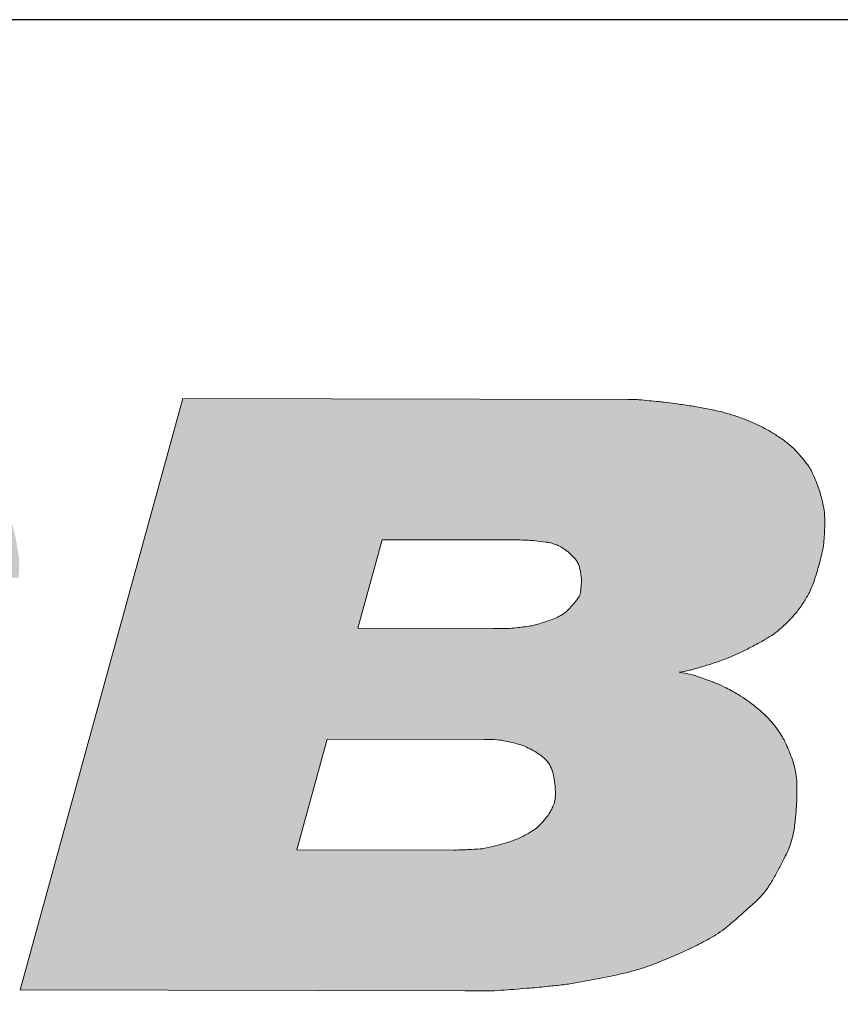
# Model space of a CAD drawing. Header units: metres. Extents: x 0 to 0.185, y 0 to 0.12.
# Tile 5 of 256: x 0.025 to 0.036, y 0.107 to 0.12. Entities that reach past the tile are written whole.
import ezdxf
from ezdxf.enums import TextEntityAlignment as Align

# ---------------------------------------------------------------- set-up
doc = ezdxf.new("R2010")
doc.units = ezdxf.units.M
doc.header["$MEASUREMENT"] = 0
doc.layers.get('0').update_dxf_attribs({"lineweight": 18})
doc.layers.add('RAM_Logo_HSB', color=7, linetype='Continuous', lineweight=0, true_color=0x009fd6)
doc.layers.add('RAM_Stempel_HSB', color=7, linetype='Continuous', lineweight=25)
doc.styles.add('arial', font='arial.ttf')
doc.styles.add('ROMANS', font='arial.ttf', dxfattribs={"width": 0.8, "height": 0.0009})

# ---------------------------------------------------------------- blocks, each defined once
blk = doc.blocks.new('hsb_logo')
at = {"layer": 'RAM_Logo_HSB'}
h = blk.add_hatch(color=256, dxfattribs=at)
h.dxf.hatch_style = 1
h.paths.add_polyline_path([(0.020779, 0.00261, 0.019837), (0.020768, 0.002842, 0.012088), (0.020749, 0.003022, 0.022825), (0.020731, 0.003116, 0.029379), (0.020701, 0.003219, 0.020083), (0.020642, 0.003365, 0.022842), (0.020563, 0.003522, 0.023209), (0.020471, 0.003668, 0.021866), (0.020372, 0.003798, 0.024117), (0.020272, 0.003907, 0.02107), (0.020144, 0.004023, 0.018466), (0.019989, 0.004143, 0.014782), (0.01981, 0.004263, 0.017185), (0.01965, 0.004356, 0.016042), (0.019453, 0.004454, 0.011112), (0.019161, 0.00458, 0.011905), (0.018795, 0.004718, 0.015597), (0.018511, 0.004808, 0.012209), (0.018164, 0.004897, 0.010583), (0.01776, 0.00498, 0.011038), (0.017376, 0.005043, -0.021348), (0.016992, 0.005105, -0.003663), (0.01676, 0.005155, -0.003359), (0.016509, 0.005213, -0.005332), (0.016364, 0.005249, -0.007066), (0.016171, 0.005302, -0.022144), (0.015938, 0.005408, -0.035121), (0.015841, 0.005467, -0.049124), (0.015732, 0.005566, -0.186092), (0.015661, 0.005734, -0.104029), (0.015706, 0.005974, -0.095839), (0.015799, 0.006094, -0.04356), (0.015912, 0.006177, -0.02837), (0.016097, 0.006276, -0.031778), (0.016283, 0.006334, -0.019361), (0.016447, 0.006367, -0.019147), (0.016777, 0.006407, -0.031692), (0.016979, 0.006411, -0.000034), (0.017077, 0.006406, 0.000035), (0.017173, 0.006402, 0.000078), (0.017301, 0.006396, -0.000174), (0.017469, 0.006389, -0.034553), (0.017749, 0.0063, -0.024877), (0.017946, 0.006203, -0.069824), (0.018144, 0.006041, -0.038578), (0.018264, 0.005802, -0.072227), (0.018278, 0.005577), (0.021289, 0.005577, 0.023199), (0.021299, 0.005778, 0.041836), (0.021289, 0.005889, 0.003577), (0.021248, 0.006125, 0.024687), (0.021225, 0.006223, 0.019471), (0.021173, 0.006406, 0.022105), (0.021117, 0.006558, 0.040522), (0.021061, 0.006665, 0.005324), (0.020975, 0.006799, 0.006378), (0.020874, 0.006948, 0.012992), (0.020821, 0.007019, 0.032885), (0.020771, 0.007075, 0.013304), (0.020634, 0.007203, 0.013003), (0.020512, 0.007305, 0.013561), (0.020391, 0.007396, 0.024403), (0.02025, 0.007487, 0.014626), (0.020003, 0.007619, 0.018177), (0.019679, 0.007766, 0.022907), (0.019413, 0.007861, 0.01017), (0.019197, 0.007922, 0.007542), (0.018904, 0.007995, 0.010094), (0.018451, 0.00809, 0.021706), (0.018238, 0.00812, 0.012685), (0.018081, 0.008132, 0.004797), (0.017667, 0.008148, 0.007415), (0.016794, 0.008161, 0.019319), (0.01646, 0.008148, 0.00583), (0.016281, 0.008132, 0.004826), (0.016065, 0.008108, 0.006406), (0.015666, 0.008055, 0.010783), (0.01543, 0.008015, 0.009819), (0.015222, 0.007971, 0.008677), (0.014988, 0.007913, 0.0058), (0.014818, 0.007865, 0.005945), (0.014653, 0.007814, 0.011922), (0.014458, 0.007747, 0.013833), (0.014294, 0.00768, 0.012674), (0.014157, 0.007616, 0.006789), (0.013907, 0.007487, 0.007722), (0.013694, 0.007369, 0.012102), (0.013561, 0.007288, 0.020585), (0.013439, 0.007203, 0.017116), (0.013301, 0.00709, 0.021227), (0.013159, 0.006954, 0.027313), (0.012968, 0.006744, 0.039526), (0.012835, 0.006551, 0.042067), (0.012711, 0.006288, 0.030616), (0.012648, 0.006118, 0.013033), (0.012596, 0.005925, 0.023017), (0.012567, 0.005775, 0.044297), (0.012549, 0.005575, 0.038667), (0.012562, 0.005386, 0.013509), (0.012589, 0.005241, 0.017021), (0.012623, 0.005099, 0.014904), (0.012673, 0.00494, 0.032705), (0.012734, 0.004795, 0.029554), (0.012821, 0.004645, 0.024006), (0.012936, 0.004487, 0.042149), (0.013093, 0.004322, 0.029183), (0.013244, 0.004185, 0.013409), (0.013371, 0.004084, 0.022523), (0.013478, 0.004009, 0.030158), (0.013756, 0.003843, 0.021981), (0.013966, 0.003745, 0.008042), (0.014141, 0.003676, 0.008472), (0.01431, 0.003616, 0.004886), (0.014607, 0.003518, 0.014545), (0.014708, 0.00349, 0.001336), (0.015038, 0.003407, -0.000568), (0.015368, 0.003324, -0.000186), (0.015607, 0.003264, 0.001454), (0.015845, 0.003204, 0.012287), (0.016057, 0.003157, -0.004005), (0.016269, 0.003109, -0.00161), (0.016383, 0.003082, -0.000651), (0.016666, 0.003015, -0.005231), (0.01685, 0.002968, -0.00627), (0.017098, 0.002899, -0.025588), (0.01737, 0.002783, -0.033215), (0.017548, 0.002667, -0.114831), (0.01766, 0.002537, -0.113692), (0.017699, 0.002271, -0.036107), (0.017664, 0.002167, -0.037058), (0.017623, 0.00209, -0.039014), (0.017547, 0.001989, -0.03379), (0.017391, 0.001867, -0.031968), (0.017218, 0.001763, -0.038079), (0.017062, 0.001698, -0.019232), (0.016876, 0.001644, -0.021799), (0.016708, 0.00161, -0.010864), (0.016499, 0.001582, -0.020081), (0.01621, 0.00157, -0.010411), (0.015835, 0.001578, -0.00641), (0.015605, 0.001591, -0.03088), (0.01547, 0.001609, -0.022169), (0.015264, 0.00166, -0.068181), (0.015081, 0.001741, -0.034767), (0.014923, 0.001865, -0.047851), (0.01478, 0.002021, -0.070421), (0.014684, 0.002214, -0.021671), (0.014633, 0.002503, -0.027549), (0.014638, 0.002673), (0.011462, 0.002673, 0.034428), (0.011446, 0.002436, 0.050128), (0.011462, 0.002273, 0.000081), (0.011496, 0.00211, 0.004127), (0.011516, 0.002016, 0.029657), (0.011568, 0.001803, 0.043793), (0.011612, 0.001674, 0.016792), (0.011684, 0.001523, 0.018538), (0.011762, 0.001385, 0.030434), (0.011897, 0.001191, 0.020735), (0.012052, 0.001014, 0.014463), (0.012194, 0.000872, 0.028499), (0.012335, 0.000753, 0.01487), (0.012493, 0.000642, 0.013446), (0.012652, 0.000543, 0.014105), (0.012808, 0.000458, 0.015104), (0.012978, 0.000377, 0.010419), (0.01323, 0.000274, 0.00957), (0.0135, 0.000175, 0.01424), (0.013685, 0.000117, 0.011419), (0.013901, 0.000062, 0.007147), (0.014249, -0.000014, 0.006148), (0.01459, -0.000079, 0.009592), (0.014809, -0.000114, 0.012864), (0.014942, -0.000129, 0.005054), (0.01528, -0.000155, 0.01646), (0.016028, -0.000179, 0.022837), (0.016568, -0.000155, 0.003955), (0.016847, -0.000127, 0.006576), (0.017015, -0.000106, 0.004113), (0.017283, -0.000068, 0.004672), (0.017519, -0.00003, 0.010066), (0.017813, 0.000026, 0.01022), (0.0181, 0.000093, 0.009583), (0.01829, 0.000145, 0.007669), (0.018525, 0.000219, 0.010834), (0.018701, 0.000281, 0.006917), (0.018974, 0.000389, 0.018958), (0.019266, 0.000522, 0.022615), (0.019502, 0.000654, 0.01869), (0.019667, 0.000766, 0.012771), (0.019899, 0.000944, 0.012945), (0.02007, 0.00109, 0.014147), (0.020219, 0.001233, 0.033589), (0.020358, 0.001393, 0.026441), (0.020509, 0.001617, 0.028588), (0.020617, 0.001823, 0.030589), (0.020695, 0.002026, 0.024746), (0.020748, 0.002231, 0.031425), (0.020771, 0.002396, 0.021514)])
h.paths.add_polyline_path([(0.031777, 0.002413, 0.011361), (0.031788, 0.002605, 0.014654), (0.031789, 0.002754, 0.024654), (0.031778, 0.002903, 0.039486), (0.031749, 0.003047, 0.035621), (0.031662, 0.003286, 0.022853), (0.031605, 0.003405, 0.029613), (0.031543, 0.003507, 0.037196), (0.031409, 0.003671, 0.027949), (0.031287, 0.003787, 0.032335), (0.031073, 0.00395, 0.024458), (0.030925, 0.004042, 0.026078), (0.030756, 0.004126, 0.026483), (0.030655, 0.004169, 0.003549), (0.030434, 0.004248, 0.028875), (0.030357, 0.00427, 0.014531), (0.030201, 0.0043, 0.009355), (0.030336, 0.004326, 0.019599), (0.030399, 0.004342, 0.001892), (0.030601, 0.004402, 0.007542), (0.030651, 0.004418, 0.011106), (0.030833, 0.004483, 0.013884), (0.030975, 0.004543, 0.017406), (0.031157, 0.004632, 0.016649), (0.031338, 0.004729, 0.008869), (0.031441, 0.004792, 0.03292), (0.031529, 0.004856, 0.020267), (0.031661, 0.004975, 0.028454), (0.031781, 0.005107, 0.030027), (0.03188, 0.005245, 0.018579), (0.031957, 0.005378, 0.037318), (0.032003, 0.005481, 0.013363), (0.032065, 0.005674, 0.011489), (0.032124, 0.005893, 0.023542), (0.032145, 0.006002, 0.021653), (0.032155, 0.006106, 0.021396), (0.032165, 0.006332, 0.019008), (0.032161, 0.006433, 0.040522), (0.032139, 0.00658, 0.021029), (0.032084, 0.006773, 0.011798), (0.032048, 0.006873, 0.015885), (0.032001, 0.006983, 0.026572), (0.031968, 0.007047, 0.024142), (0.031934, 0.007097, 0.013617), (0.031868, 0.007181, 0.015058), (0.031767, 0.007297, 0.030975), (0.03171, 0.00735, 0.031578), (0.031533, 0.007481, 0.038443), (0.031362, 0.007584, 0.02694), (0.031177, 0.007675, 0.013992), (0.031027, 0.007734, 0.014818), (0.030866, 0.007787, 0.016787), (0.030722, 0.007824, 0.008622), (0.03053, 0.007864, 0.008881), (0.030342, 0.007896, 0.003277), (0.030147, 0.007924, 0.004366), (0.03, 0.007943, 0.00613), (0.029932, 0.007951, 0.001503), (0.029656, 0.007976, 0.015575), (0.029619, 0.007978, 0.007498), (0.029456, 0.00798), (0.023508, 0.007991), (0.021313, 0.000014), (0.027311, 0.000004, 0.008962), (0.027621, 0.000002, 0.015884), (0.027796, 0.000009, 0.000324), (0.028145, 0.000036, 0.002743), (0.028186, 0.000039, 0.003566), (0.028436, 0.000063, 0.004462), (0.028635, 0.000085, 0.013856), (0.028825, 0.000113, 0.006725), (0.029216, 0.000187, 0.008231), (0.029481, 0.000246, 0.013213), (0.029645, 0.00029, 0.01681), (0.029799, 0.000341, 0.009861), (0.030055, 0.000442, 0.009335), (0.030264, 0.000533, 0.009437), (0.030467, 0.000631, 0.017991), (0.030696, 0.000758, 0.03368), (0.030811, 0.000838, 0.007801), (0.030904, 0.000914, 0.004501), (0.031061, 0.001051, 0.00327), (0.031205, 0.00118, 0.007459), (0.031267, 0.001238, 0.04513), (0.03137, 0.001357, 0.022086), (0.031447, 0.001474, 0.007716), (0.031527, 0.001615, 0.008817), (0.031603, 0.001759, 0.010976), (0.03166, 0.001876, 0.027377), (0.031707, 0.001998, 0.044765), (0.031754, 0.002198, 0.013827)])
h.paths.add_polyline_path([(0.028481, 0.002455, -0.029449), (0.028436, 0.002378, -0.027902), (0.028379, 0.002303, -0.043898), (0.028262, 0.002187, -0.023316), (0.028156, 0.002121, -0.015756), (0.02808, 0.002081, -0.012037), (0.027943, 0.00202, -0.018113), (0.027854, 0.001993, -0.00584), (0.027723, 0.001959, -0.007355), (0.027536, 0.001917, -0.000921), (0.027331, 0.001906, -0.004716), (0.027163, 0.001901), (0.025044, 0.001905), (0.025455, 0.003396), (0.027574, 0.003392, -0.024146), (0.027747, 0.003388, -0.036825), (0.027859, 0.003371, -0.005715), (0.028046, 0.003327, -0.028152), (0.028142, 0.003289, -0.01765), (0.028236, 0.003241, -0.024067), (0.028316, 0.003192, -0.039698), (0.028397, 0.003124, -0.084734), (0.028459, 0.003041, -0.032873), (0.028487, 0.002977, -0.033123), (0.028505, 0.002911, -0.012817), (0.028513, 0.002868, -0.007965), (0.028523, 0.002799, -0.03114), (0.028532, 0.002658, -0.066477), (0.028516, 0.00254, -0.038153)], flags=16)
h.paths.add_polyline_path([(0.028622, 0.005077, -0.031848), (0.028542, 0.005036, -0.011993), (0.02845, 0.005, -0.012532), (0.028361, 0.004969, -0.00842), (0.02827, 0.004942, -0.016634), (0.028205, 0.004925, -0.002387), (0.027999, 0.0049, -0.021775), (0.027878, 0.004891, -0.01409), (0.027691, 0.004891), (0.025867, 0.004894), (0.026195, 0.006088), (0.027981, 0.006085, -0.013955), (0.028165, 0.006081, -0.0168), (0.028261, 0.006073, -0.001673), (0.028389, 0.006057, -0.05437), (0.028529, 0.006025, -0.049), (0.028606, 0.00599, -0.030323), (0.028681, 0.00594, -0.020609), (0.02875, 0.005879, -0.057055), (0.028828, 0.005786, -0.048388), (0.028858, 0.005706, -0.025966), (0.028871, 0.005645, -0.017094), (0.028884, 0.00554, -0.017403), (0.028876, 0.005432, -0.042647), (0.028855, 0.005323, -0.022448), (0.028773, 0.005218, -0.012833), (0.028702, 0.005141, -0.069044)], flags=16)
h.paths.add_polyline_path([(0.011824, 0.008), (0.008538, 0.008), (0.007757, 0.005203), (0.004739, 0.005203), (0.00552, 0.008), (0.002233, 0.008), (0, 0), (0.003286, 0), (0.004171, 0.003171), (0.007189, 0.003171), (0.006304, 0), (0.009591, 0)])
for points in [[(0.021313, 0.000014), (0.027311, 0.000004, 0.008962), (0.027621, 0.000002, 0.015884), (0.027796, 0.000009, 0.000324), (0.028145, 0.000036, 0.002743), (0.028186, 0.000039, 0.003566), (0.028436, 0.000063, 0.004462), (0.028635, 0.000085, 0.013856), (0.028825, 0.000113, 0.006725), (0.029216, 0.000187, 0.008231), (0.029481, 0.000246, 0.013213), (0.029645, 0.00029, 0.01681), (0.029799, 0.000341, 0.009861), (0.030055, 0.000442, 0.009335), (0.030264, 0.000533, 0.009437), (0.030467, 0.000631, 0.017991), (0.030696, 0.000758, 0.03368), (0.030811, 0.000838, 0.007801), (0.030904, 0.000914, 0.004501), (0.031061, 0.001051, 0.00327), (0.031205, 0.00118, 0.007459), (0.031267, 0.001238, 0.028064), (0.031333, 0.00131, 0.025029), (0.031399, 0.001398, 0.014082), (0.031447, 0.001474, 0.007716), (0.031527, 0.001615, 0.008817), (0.031603, 0.001759, 0.010976), (0.03166, 0.001876, 0.027377), (0.031707, 0.001998, 0.027874), (0.03174, 0.002122, 0.019029), (0.031758, 0.002232, 0.011653), (0.031777, 0.002413, 0.011361), (0.031788, 0.002605, 0.014654), (0.031789, 0.002754, 0.024654), (0.031778, 0.002903, 0.0315), (0.031757, 0.003018, 0.018309), (0.031728, 0.003118, 0.016286), (0.031687, 0.003227, 0.011372), (0.031643, 0.003329, 0.014776), (0.031605, 0.003405, 0.02415), (0.031555, 0.003488, 0.021091), (0.03149, 0.003578, 0.021548), (0.031409, 0.003671, 0.020953), (0.031318, 0.003759, 0.012209), (0.031227, 0.003837, 0.01329), (0.031139, 0.003904, 0.013503), (0.031025, 0.003983, 0.016225), (0.030925, 0.004042, 0.014324), (0.030833, 0.00409, 0.010907), (0.030709, 0.004147, 0.014168), (0.030655, 0.004169, 0.003549), (0.030434, 0.004248, 0.028875), (0.030357, 0.00427, 0.014531), (0.030201, 0.0043, 0.009355), (0.030336, 0.004326, 0.019599), (0.030399, 0.004342, 0.001892), (0.030601, 0.004402, 0.007542), (0.030651, 0.004418, 0.011106), (0.030833, 0.004483, 0.013884), (0.030975, 0.004543, 0.010041), (0.031081, 0.004593, 0.006679), (0.031238, 0.004674, 0.009316), (0.031338, 0.004729, 0.008869), (0.031441, 0.004792, 0.03292), (0.031529, 0.004856, 0.020267), (0.031661, 0.004975, 0.028454), (0.031781, 0.005107, 0.030027), (0.03188, 0.005245, 0.018579), (0.031957, 0.005378, 0.030861), (0.031995, 0.005463, 0.011377), (0.032027, 0.005552, 0.008416), (0.032065, 0.005674, 0.011489), (0.032124, 0.005893, 0.023542), (0.032145, 0.006002, 0.01433), (0.032153, 0.006071, 0.008319), (0.032161, 0.006189, 0.013496), (0.032165, 0.006332, 0.019008), (0.032161, 0.006433, 0.028349), (0.032147, 0.006536, 0.021693), (0.032116, 0.006669, 0.011465), (0.032084, 0.006773, 0.011798), (0.032048, 0.006873, 0.015885), (0.032001, 0.006983, 0.026572), (0.031968, 0.007047, 0.024142), (0.031934, 0.007097, 0.013617), (0.031868, 0.007181, 0.015058), (0.031767, 0.007297, 0.030429), (0.031712, 0.00735, 0.010316), (0.031657, 0.007393, 0.010141), (0.031601, 0.007435, 0.005808), (0.031534, 0.007481, 0.006684), (0.031475, 0.00752, 0.014889), (0.031408, 0.00756, 0.009036), (0.031296, 0.00762, 0.017135), (0.031177, 0.007675, 0.013992), (0.031027, 0.007734, 0.014818), (0.030866, 0.007787, 0.016787), (0.030722, 0.007824, 0.008622), (0.03053, 0.007864, 0.008881), (0.030342, 0.007896, 0.003277), (0.030147, 0.007924, 0.004366), (0.03, 0.007943, 0.00613), (0.029932, 0.007951, 0.001503), (0.029656, 0.007976, 0.015575), (0.029619, 0.007978, 0.005173), (0.029507, 0.00798), (0.023508, 0.007991)], [(0.026195, 0.006088), (0.02802, 0.006085, -0.011024), (0.028165, 0.006081, -0.0168), (0.028261, 0.006073, -0.001833), (0.028401, 0.006055, -0.010489), (0.028426, 0.006052, -0.029237), (0.028501, 0.006034, -0.033291), (0.028565, 0.006011, -0.026757), (0.028606, 0.00599, -0.020496), (0.028658, 0.005957, -0.022768), (0.028697, 0.005927, -0.015948), (0.02875, 0.005879, -0.043077), (0.028811, 0.005811, -0.063894), (0.028841, 0.005757, -0.030139), (0.028858, 0.005706, -0.025966), (0.028871, 0.005645, -0.010867), (0.02888, 0.005578, -0.019999), (0.028883, 0.005542, -0.023157), (0.028882, 0.005505, -0.011743), (0.028876, 0.005432, -0.028659), (0.028864, 0.005359, -0.05789), (0.028852, 0.005324, -0.04802), (0.028834, 0.005295, -0.016503), (0.028773, 0.005218, -0.01197), (0.028708, 0.005146, -0.026062), (0.028675, 0.005115, -0.043771), (0.028622, 0.005077, -0.031848), (0.028542, 0.005036, -0.011993), (0.02845, 0.005, -0.012532), (0.028361, 0.004969, -0.00842), (0.02827, 0.004942, -0.014081), (0.028215, 0.004928, -0.023137), (0.028196, 0.004924, -0.002281), (0.027999, 0.0049, -0.021775), (0.027878, 0.004891, -0.01409), (0.027691, 0.004891), (0.025867, 0.004894)], [(0.025455, 0.003396), (0.027574, 0.003392, -0.024146), (0.027747, 0.003388, -0.036825), (0.027859, 0.003371, -0.005239), (0.028031, 0.003331, -0.025753), (0.028065, 0.00332, -0.022673), (0.028142, 0.003289, -0.01765), (0.028236, 0.003241, -0.024067), (0.028316, 0.003192, -0.029012), (0.028377, 0.003144, -0.044747), (0.028425, 0.003093, -0.050561), (0.028459, 0.003041, -0.032873), (0.028487, 0.002977, -0.033123), (0.028505, 0.002911, -0.012817), (0.028513, 0.002868, -0.007965), (0.028523, 0.002799, -0.03114), (0.028532, 0.002658, -0.049823), (0.028523, 0.002569, -0.038983), (0.028509, 0.002519, -0.02892), (0.028481, 0.002455, -0.029449), (0.028436, 0.002378, -0.027902), (0.028379, 0.002303, -0.031539), (0.028297, 0.002217, -0.043346), (0.028229, 0.002164, -0.015872), (0.028156, 0.002121, -0.015756), (0.02808, 0.002081, -0.010088), (0.027965, 0.002029, -0.023651), (0.027915, 0.002011, -0.012402), (0.027854, 0.001993, -0.00584), (0.027723, 0.001959, -0.006344), (0.027562, 0.001923, -0.027394), (0.027524, 0.001917, -0.010974), (0.027515, 0.001916, -0.00067), (0.027365, 0.001908, -0.00558), (0.027287, 0.001904, -0.0035), (0.027163, 0.001901), (0.025044, 0.001905)]]:
    blk.add_lwpolyline(points, format="xyb", close=True, dxfattribs=at)
blk = doc.blocks.new('HSB_Stempel_D')
at = {"layer": 'RAM_Stempel_HSB'}
blk.add_line((0.185, 0.120222), (0, 0.120222), dxfattribs=at)
at = {"layer": 'RAM_Logo_HSB'}
blk.add_blockref('hsb_logo', (0.003286, 0.107119), dxfattribs=at)
at = {"linetype": 'Continuous', "style": 'ROMANS'}
for tag, p, height in [('BLÄTTER', (0.152925, 0.104494), 0.0035), ('BLATT', (0.171893, 0.104494), 0.0035), ('PLAN-NR.', (0.155097, 0.09686), 0.0035), ('NAME', (0.172271, 0.084378), 0.002), ('DATUM', (0.153249, 0.083989), 0.002), ('NAME', (0.172271, 0.078378), 0.002), ('DATUM', (0.153249, 0.077989), 0.002), ('NAME', (0.172271, 0.066378), 0.002), ('DATUM', (0.153249, 0.065989), 0.002), ('NAME', (0.172271, 0.060378), 0.002), ('DATUM', (0.153249, 0.059989), 0.002), ('NAME', (0.172271, 0.054378), 0.002), ('DATUM', (0.153249, 0.053989), 0.002), ('MAßSTAB', (0.002332, 0.02852), 0.0035)]:
    blk.add_attdef(tag, p, '', height=height, dxfattribs=at)
at = {"linetype": 'Continuous', "style": 'arial'}
for tag, height, p in [('PLANART', 0.0035, (0.108805, 0.041988)), ('BEZIRK', 0.004, (0.108805, 0.036609))]:
    blk.add_attdef(tag, text='', height=height, dxfattribs=at).set_placement(p, align=Align.TOP_CENTER)
for tag, height, p in [('BEZEICHNUNG', 0.0045, (0.109021, 0.023694)), ('STRECKE', 0.0035, (0.108805, 0.014779)), ('KILOMETRIERUNG', 0.0035, (0.108805, 0.008889))]:
    blk.add_attdef(tag, text='', height=height, dxfattribs=at).set_placement(p, align=Align.CENTER)

msp = doc.modelspace()

# ---------------------------------------------------------------- block references
at = {"linetype": 'Continuous'}
msp.add_blockref('HSB_Stempel_D', (0, 0), dxfattribs=at)

doc.saveas('drawing.dxf')
